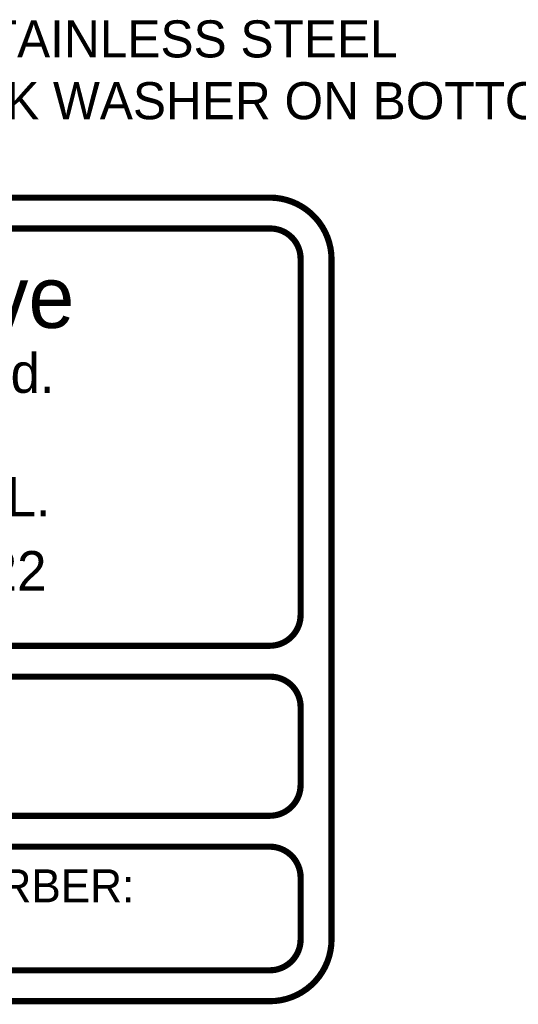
# Model space of a CAD drawing. Extents: x 7.17 to 14.1, y 4 to 11.75.
# Tile 160 of 189: x 11.35 to 12.16, y 4 to 5.59. Entities that reach past the tile are written whole.
import ezdxf

# ---------------------------------------------------------------- set-up
doc = ezdxf.new("R2010")
doc.units = 0
doc.layers.add('MECHANICAL4', color=56, linetype='CONTINUOUS')
doc.layers.add('MECHANICAL5', color=56, linetype='CONTINUOUS')

msp = doc.modelspace()

# ---------------------------------------------------------------- linework, layer by layer
at = {"layer": 'MECHANICAL4', "const_width": 0.01}
for points in [[(7.557619, 5.305752), (11.757619, 5.305752)], [(10.657619, 5.255752), (11.757619, 5.255752)], [(11.807619, 4.630752), (11.807619, 5.205752)], [(11.857619, 4.105752), (11.857619, 5.205752)], [(10.657619, 4.580752), (11.757619, 4.580752)], [(10.657619, 4.530752), (11.757619, 4.530752)], [(11.807619, 4.355752), (11.807619, 4.481752)], [(10.657619, 4.305752), (11.757619, 4.305752)], [(11.207619, 4.255752), (11.757619, 4.255752)], [(11.807619, 4.105752), (11.807619, 4.205752)], [(11.207619, 4.055752), (11.757619, 4.055752)], [(7.557619, 4.005752), (11.757619, 4.005752)]]:
    msp.add_lwpolyline(points, dxfattribs=at)
at = {"layer": 'MECHANICAL4', "const_width": 0.005}
for points in [[(11.755119, 5.305752, 1), (11.760119, 5.305752, 1)], [(11.755119, 5.305752, 1), (11.760119, 5.305752, 1)], [(11.754409, 5.255722, 1), (11.759409, 5.255722, 1)], [(11.755119, 5.255752, 1), (11.760119, 5.255752, 1)], [(11.805119, 5.206752, 1), (11.810119, 5.206752, 1)], [(11.805119, 5.205752, 1), (11.810119, 5.205752, 1)], [(11.855119, 5.205752, 1), (11.860119, 5.205752, 1)], [(11.855119, 5.205752, 1), (11.860119, 5.205752, 1)], [(11.805119, 4.630752, 1), (11.810119, 4.630752, 1)], [(11.805119, 4.630752, 1), (11.810119, 4.630752, 1)], [(11.755119, 4.580752, 1), (11.760119, 4.580752, 1)], [(11.755119, 4.580752, 1), (11.760119, 4.580752, 1)], [(11.755119, 4.530752, 1), (11.760119, 4.530752, 1)], [(11.756119, 4.530752, 1), (11.761119, 4.530752, 1)], [(11.805119, 4.481752, 1), (11.810119, 4.481752, 1)], [(11.805119, 4.481752, 1), (11.810119, 4.481752, 1)], [(11.805119, 4.355752, 1), (11.810119, 4.355752, 1)], [(11.805119, 4.355752, 1), (11.810119, 4.355752, 1)], [(11.755119, 4.305752, 1), (11.760119, 4.305752, 1)], [(11.755119, 4.305752, 1), (11.760119, 4.305752, 1)], [(11.755119, 4.255762, 1), (11.760119, 4.255762, 1)], [(11.755119, 4.255752, 1), (11.760119, 4.255752, 1)], [(11.805119, 4.205752, 1), (11.810119, 4.205752, 1)], [(11.805122, 4.206625, 1), (11.810122, 4.206625, 1)], [(11.805119, 4.105752, 1), (11.810119, 4.105752, 1)], [(11.805119, 4.105752, 1), (11.810119, 4.105752, 1)], [(11.855119, 4.105752, 1), (11.860119, 4.105752, 1)], [(11.855119, 4.105752, 1), (11.860119, 4.105752, 1)], [(11.755119, 4.055752, 1), (11.760119, 4.055752, 1)], [(11.755119, 4.055752, 1), (11.760119, 4.055752, 1)], [(11.755119, 4.005752, 1), (11.760119, 4.005752, 1)], [(11.755119, 4.005752, 1), (11.760119, 4.005752, 1)]]:
    msp.add_lwpolyline(points, format="xyb", close=True, dxfattribs=at)
at = {"layer": 'MECHANICAL4', "const_width": 0.01}
for points in [[(11.757619, 5.305752, -0.414214), (11.857619, 5.205752)], [(11.756909, 5.255722, -0.424475), (11.807619, 5.206752)], [(11.807619, 4.630752, -0.414214), (11.757619, 4.580752)], [(11.758619, 4.530752, -0.414214), (11.807619, 4.481752)], [(11.807619, 4.355752, -0.414214), (11.757619, 4.305752)], [(11.757619, 4.255762, -0.409111), (11.807622, 4.206625)], [(11.807619, 4.105752, -0.414214), (11.757619, 4.055752)], [(11.857619, 4.105752, -0.414214), (11.757619, 4.005752)]]:
    msp.add_lwpolyline(points, format="xyb", dxfattribs=at)

# ---------------------------------------------------------------- texts
at = {"layer": 'MECHANICAL4'}
for s, height, p in [('Active Wave', 0.1, (10.698699, 5.094929)), ('902 Clint Moore Rd.', 0.064, (10.648699, 4.989929)), ('Boca Raton FL.', 0.064, (10.808699, 4.789929)), ('561-999-9422', 0.064, (10.863699, 4.669929)), ('GERBER:', 0.053334, (11.217619, 4.165752))]:
    msp.add_text(s, height=height, dxfattribs=at).set_placement(p)
at = {"layer": 'MECHANICAL5'}
for s, p in [('INSTALL STANDOFF WITH 2 STAINLESS STEEL', (10.149904, 5.5325)), ('WASHERS ON TOP AND 1 LOCK WASHER ON BOTTOM', (10.149904, 5.4325))]:
    msp.add_text(s, height=0.06, dxfattribs=at).set_placement(p)

doc.saveas('drawing.dxf')
